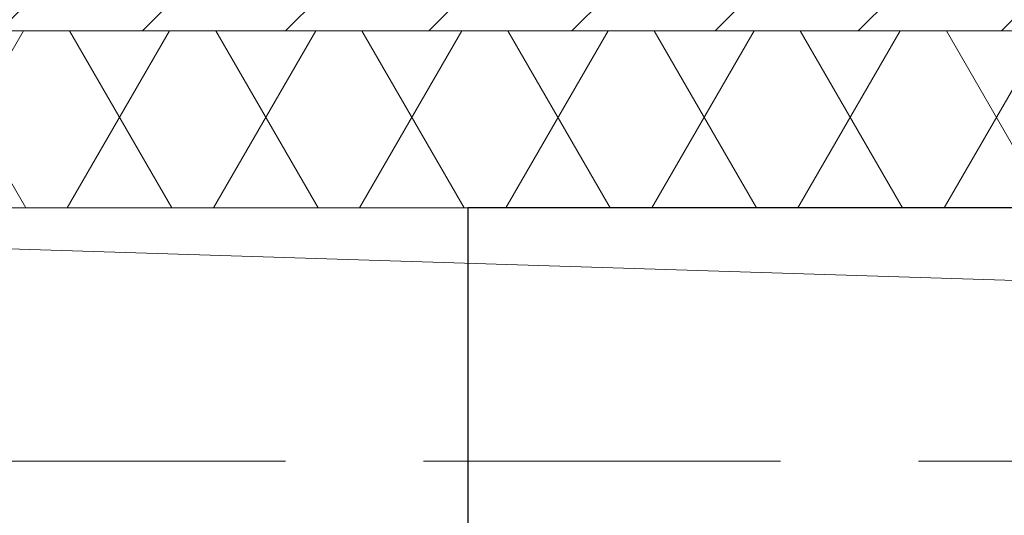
# Model space of a CAD drawing. Header units: millimetres. Extents: x -4612887 to -4536833, y -5457376 to -5415716.
# Tile 4 of 144: x -4602795 to -4602017, y -5454422 to -5454030. Entities that reach past the tile are written whole.
import ezdxf

# ---------------------------------------------------------------- set-up
doc = ezdxf.new("R2010")
doc.units = ezdxf.units.MM
doc.header["$MEASUREMENT"] = 0
doc.linetypes.add('Krawędzie ukryte', pattern=[391.222223, 282.222223, -109])
for name, color, linetype, lineweight in [('is_KT-urzadzenia', 104, 'Continuous', 30), ('Linia', 8, 'Continuous', 18), ('Ściany', 8, 'Continuous', 18), ('Ściany zewnętrzne', 255, 'Continuous', 18)]:
    doc.layers.add(name, color=color, linetype=linetype, lineweight=lineweight)

msp = doc.modelspace()

# ---------------------------------------------------------------- hatches: boundary and pattern name
at = {"layer": 'Ściany zewnętrzne', "linetype": 'Continuous'}
h = msp.add_hatch(dxfattribs=at)
h.set_pattern_fill('BLOCZKI_CERAMICZNE', color=8, style=0, pattern_type=2)
h.set_pattern_definition([(45, (-4559356.9, -5416807.61), (-56.56854, 56.56854), [])])
h.paths.add_polyline_path([(-4599275.69, -5453789.1), (-4603450.69, -5453789.1), (-4603450.69, -5454039.1), (-4599275.69, -5454039.1)])
h = msp.add_hatch(dxfattribs=at)
h.set_pattern_fill('IZOLACJA_MIĘKKA', color=8, style=0, pattern_type=2)
h.set_pattern_definition([(60, (-4559356.9, -5416807.61), (-86.60254, 50), []), (120, (-4559356.9, -5416807.61), (86.60254, 50), [])])
h.paths.add_polyline_path([(-4603450.69, -5454179.1), (-4599275.69, -5454179.1), (-4599275.69, -5454039.1), (-4603450.69, -5454039.1)])

# ---------------------------------------------------------------- linework, layer by layer
at = {"layer": 'is_KT-urzadzenia'}
msp.add_lwpolyline([(-4602440.69, -5454179.1), (-4602440.69, -5454494.1), (-4601650.69, -5454494.1), (-4601650.69, -5454179.1)], close=True, dxfattribs=at)
at = {"layer": 'Linia', "color": 8, "linetype": 'Continuous', "lineweight": 0}
msp.add_line((-4562780.69, -5455460.65), (-4603840.69, -5454179.1), dxfattribs=at)
at = {"layer": 'Ściany', "color": 8, "linetype": 'Krawędzie ukryte', "flags": 128}
for points in [[(-4596450.69, -5454179.1), (-4603840.69, -5454179.1)], [(-4604040.69, -5454379.1), (-4596450.69, -5454379.1)]]:
    msp.add_lwpolyline(points, dxfattribs=at)
at = {"layer": 'Ściany zewnętrzne', "color": 8, "linetype": 'Continuous'}
msp.add_line((-4603450.69, -5454039.1), (-4599275.69, -5454039.1), dxfattribs=at)
at = {"layer": 'Ściany zewnętrzne', "color": 8, "linetype": 'Continuous', "flags": 128}
msp.add_lwpolyline([(-4603840.69, -5454179.1), (-4596420.69, -5454179.1)], dxfattribs=at)

doc.saveas('drawing.dxf')
